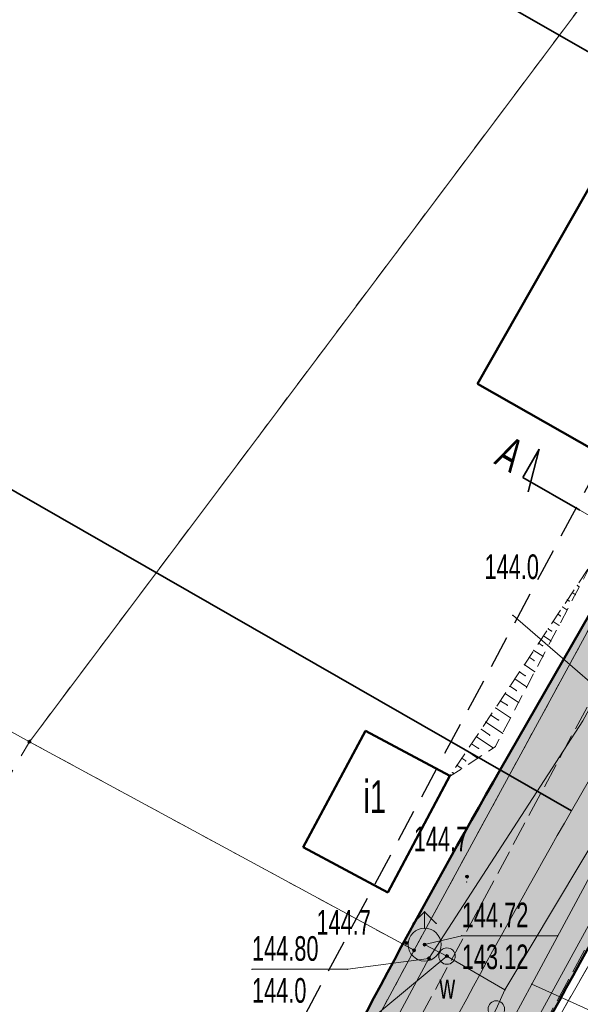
# Model space of a CAD drawing. Extents: x 6456700 to 6518119, y 5963420 to 5980059.
# Tile 142 of 256: x 6512274 to 6512291, y 5965991 to 5966021. Entities that reach past the tile are written whole.
import ezdxf
from ezdxf.enums import TextEntityAlignment as Align

# ---------------------------------------------------------------- set-up
doc = ezdxf.new("R2010")
doc.units = 0
doc.header["$MEASUREMENT"] = 0
for name, pattern in [('L_0_03', [1, 0.5, -0.5]), ('L_0_04', [1.5, 1, -0.5]), ('L_0_52', [1, 0.75, -0.25]), ('L_0_5A', [0.75, 0.5, -0.25])]:
    doc.linetypes.add(name, pattern=pattern)
doc.layers.get('0').update_dxf_attribs({"color": 2, "linetype": 'CONTINUOUS', "lineweight": 5})
for name, color, linetype, lineweight in [('000_Inne__niezydentyfikowane_', 7, 'CONTINUOUS', 18), ('18mm Kreska ciągła', 7, 'CONTINUOUS', 18), ('203_punkt_graniczny', 7, 'CONTINUOUS', 18), ('218_kontur_uzytku_gruntowego', 96, 'L_0_03', 18), ('219_dzialka_ewidencyjna', 7, 'CONTINUOUS', 18), ('312_budynek_ewidencyjny', 7, 'CONTINUOUS', 18), ('312_oznaczenie_budynku_ewidencyjnego_Atr117', 7, 'CONTINUOUS', 18), ('35mm Ciągła', 7, 'CONTINUOUS', 35), ('50mm Kreska ciągła', 7, 'CONTINUOUS', 50), ('9mm Kreska ciągła', 252, 'CONTINUOUS', 9), ('hydrant', 7, 'CONTINUOUS', 18), ('jezdnia', 7, 'CONTINUOUS', 18), ('komora_podziemna', 7, 'CONTINUOUS', 18), ('komora_podziemna_Atr17', 7, 'CONTINUOUS', 18), ('ogrodzenie_trwale', 7, 'CONTINUOUS', 18), ('pikieta_naturalna', 7, 'CONTINUOUS', 18), ('pikieta_naturalna_Atr2', 7, 'CONTINUOUS', 18), ('przewod_kanalizacyjny', 7, 'CONTINUOUS', 18), ('przewod_telekomunikacyjny_podziemny', 7, 'CONTINUOUS', 18), ('przewod_wodociagowy', 7, 'CONTINUOUS', 18), ('rzedna', 7, 'CONTINUOUS', 18), ('rzedna_Atr2', 7, 'CONTINUOUS', 18), ('rzedna_Atr3', 7, 'CONTINUOUS', 18), ('skarpa_nieumocniona', 7, 'CONTINUOUS', 18), ('Zakres', 7, 'CONTINUOUS', 18)]:
    doc.layers.add(name, color=color, linetype=linetype, lineweight=lineweight)
doc.styles.get("Standard").update_dxf_attribs({"font": 'txt', "width": 0.75})
doc.styles.add('Znaczniki', font='GOTHIC.TTF', dxfattribs={"width": 0.7})

# ---------------------------------------------------------------- blocks, each defined once
blk = doc.blocks.new('mdcp_nowa')
at = {"layer": '203_punkt_graniczny', "linetype": 'Continuous', "lineweight": 18}
for points in [[(6495005.73, 5982449.975, 1), (6495005.73, 5982450.065, 1)], [(6495017.43, 5982443.635, 1), (6495017.43, 5982443.725, 1)]]:
    blk.add_hatch(color=18, dxfattribs=at).paths.add_polyline_path(points)
at = {"layer": 'pikieta_naturalna', "linetype": 'Continuous', "lineweight": 18}
for points in [[(6495019.04, 5982445.875, 1), (6495019.04, 5982445.965, 1)], [(6495017.19, 5982443.855, 1), (6495017.19, 5982443.945, 1)]]:
    blk.add_hatch(color=18, dxfattribs=at).paths.add_polyline_path(points)
at = {"layer": 'rzedna', "linetype": 'Continuous', "lineweight": 18}
for points in [[(6495017.75, 5982443.805, 1), (6495017.75, 5982443.895, 1)], [(6495017.88, 5982443.385, 1), (6495017.88, 5982443.475, 1)], [(6495018.43, 5982443.455, 1), (6495018.43, 5982443.545, 1)]]:
    blk.add_hatch(color=18, dxfattribs=at).paths.add_polyline_path(points)
at = {"layer": '000_Inne__niezydentyfikowane_', "linetype": 'Continuous', "lineweight": 18, "flags": 128}
for points in [[(6495022.39, 5982454.78), (6495022.42, 5982454.75)], [(6495022.24, 5982454.56), (6495022.33, 5982454.5)], [(6495021.95, 5982454.12), (6495022.08, 5982454.03)], [(6495022.09, 5982454.34), (6495022.15, 5982454.3)], [(6495021.8, 5982453.9), (6495021.88, 5982453.85)], [(6495021.66, 5982453.68), (6495021.84, 5982453.56)], [(6495021.37, 5982453.24), (6495021.59, 5982453.09)], [(6495021.51, 5982453.46), (6495021.61, 5982453.39)], [(6495021.22, 5982453.02), (6495021.34, 5982452.94)], [(6495020.93, 5982452.59), (6495021.08, 5982452.49)], [(6495021.07, 5982452.8), (6495021.35, 5982452.62)], [(6495020.78, 5982452.37), (6495021.1, 5982452.15)], [(6495020.64, 5982452.15), (6495020.81, 5982452.03)], [(6495020.34, 5982451.71), (6495020.54, 5982451.58)], [(6495020.49, 5982451.93), (6495020.85, 5982451.69)], [(6495020.2, 5982451.49), (6495020.61, 5982451.22)], [(6495020.05, 5982451.27), (6495020.27, 5982451.13)], [(6495019.76, 5982450.83), (6495020, 5982450.68)], [(6495019.91, 5982451.05), (6495020.36, 5982450.75)], [(6495019.61, 5982450.62), (6495020.12, 5982450.28)], [(6495019.47, 5982450.4), (6495019.73, 5982450.22)], [(6495019.18, 5982449.96), (6495019.39, 5982449.82)], [(6495019.32, 5982450.18), (6495019.84, 5982449.83)], [(6495019.03, 5982449.74), (6495019.36, 5982449.52)], [(6495018.74, 5982449.3), (6495018.88, 5982449.21)], [(6495018.88, 5982449.52), (6495019, 5982449.44)], [(6495018.59, 5982449.08), (6495018.62, 5982449.07)]]:
    blk.add_lwpolyline(points, dxfattribs=at)
at = {"layer": '000_Inne__niezydentyfikowane_'}
for p in [(6495022.39, 5982454.78), (6495022.42, 5982454.75), (6495022.24, 5982454.56), (6495022.33, 5982454.5), (6495021.95, 5982454.12), (6495022.09, 5982454.34), (6495022.15, 5982454.3), (6495021.8, 5982453.9), (6495021.88, 5982453.85), (6495022.08, 5982454.03), (6495021.66, 5982453.68), (6495021.84, 5982453.56), (6495021.37, 5982453.24), (6495021.51, 5982453.46), (6495021.61, 5982453.39), (6495021.22, 5982453.02), (6495021.34, 5982452.94), (6495021.59, 5982453.09), (6495020.93, 5982452.59), (6495021.07, 5982452.8), (6495021.35, 5982452.62), (6495020.78, 5982452.37), (6495021.08, 5982452.49), (6495020.64, 5982452.15), (6495020.81, 5982452.03), (6495021.1, 5982452.15), (6495020.34, 5982451.71), (6495020.49, 5982451.93), (6495020.85, 5982451.69), (6495020.2, 5982451.49), (6495020.54, 5982451.58), (6495020.05, 5982451.27), (6495020.27, 5982451.13), (6495020.61, 5982451.22), (6495019.76, 5982450.83), (6495019.91, 5982451.05), (6495019.61, 5982450.62), (6495020, 5982450.68), (6495020.36, 5982450.75), (6495019.47, 5982450.4), (6495019.73, 5982450.22), (6495020.12, 5982450.28), (6495019.18, 5982449.96), (6495019.32, 5982450.18), (6495019.03, 5982449.74), (6495019.39, 5982449.82), (6495019.84, 5982449.83), (6495018.74, 5982449.3), (6495018.88, 5982449.52), (6495019, 5982449.44), (6495019.36, 5982449.52), (6495018.59, 5982449.08), (6495018.62, 5982449.07), (6495018.88, 5982449.21)]:
    blk.add_point(p, dxfattribs=at)
at = {"layer": '203_punkt_graniczny', "color": 7, "linetype": 'Continuous', "lineweight": 18}
for centre in [(6495005.73, 5982450.02), (6495017.43, 5982443.68)]:
    blk.add_circle(centre, 0.045, dxfattribs=at)
at = {"layer": '203_punkt_graniczny'}
for p in [(6495005.73, 5982450.02), (6495017.43, 5982443.68)]:
    blk.add_point(p, dxfattribs=at)
at = {"layer": '218_kontur_uzytku_gruntowego', "lineweight": 18, "flags": 128}
for points in [[(6495027.97, 5982479.68), (6495005.73, 5982450.02)], [(6495017.43, 5982443.68), (6495030.49, 5982467.68)], [(6495027.18, 5982450.95), (6495021.2, 5982440.54)], [(6495005.73, 5982450.02), (6494990.09, 5982423.29)], [(6495005.73, 5982450.02), (6495017.43, 5982443.68)], [(6495002.19, 5982415.31), (6495017.43, 5982443.68)]]:
    blk.add_lwpolyline(points, dxfattribs=at)
at = {"layer": '218_kontur_uzytku_gruntowego'}
for p in [(6495005.73, 5982450.02), (6495005.73, 5982450.02), (6495005.73, 5982450.02), (6495005.73, 5982450.02), (6495017.43, 5982443.68), (6495017.43, 5982443.68), (6495017.43, 5982443.68), (6495017.43, 5982443.68), (6495017.43, 5982443.68), (6495017.43, 5982443.68)]:
    blk.add_point(p, dxfattribs=at)
at = {"layer": '219_dzialka_ewidencyjna', "color": 3, "linetype": 'Continuous', "lineweight": 18, "flags": 128}
for points in [[(6495027.97, 5982479.68), (6495005.73, 5982450.02)], [(6495017.43, 5982443.68), (6495030.49, 5982467.68)], [(6494987.42, 5982460.18), (6495005.73, 5982450.02)], [(6495027.18, 5982450.95), (6495021.2, 5982440.54)], [(6495017.43, 5982443.68), (6495005.73, 5982450.02)], [(6495017.43, 5982443.68), (6495002.19, 5982415.31)]]:
    blk.add_lwpolyline(points, dxfattribs=at)
at = {"layer": '219_dzialka_ewidencyjna', "color": 3}
for p in [(6495005.73, 5982450.02), (6495005.73, 5982450.02), (6495005.73, 5982450.02), (6495017.43, 5982443.68), (6495017.43, 5982443.68), (6495017.43, 5982443.68)]:
    blk.add_point(p, dxfattribs=at)
at = {"layer": '312_budynek_ewidencyjny', "color": 7, "linetype": 'Continuous', "lineweight": 50, "flags": 128}
for points in [[(6495019.36, 5982460.91), (6495024.72, 5982470.33)], [(6495024.53, 5982457.97), (6495019.36, 5982460.91)], [(6495014.06, 5982446.81), (6495015.95, 5982450.35)], [(6495015.95, 5982450.35), (6495018.52, 5982448.98)], [(6495018.52, 5982448.98), (6495016.63, 5982445.44)], [(6495016.63, 5982445.44), (6495014.06, 5982446.81)]]:
    blk.add_lwpolyline(points, dxfattribs=at)
at = {"layer": '312_budynek_ewidencyjny'}
for p in [(6495019.36, 5982460.91), (6495019.36, 5982460.91), (6495015.95, 5982450.35), (6495015.95, 5982450.35), (6495018.52, 5982448.98), (6495018.52, 5982448.98), (6495014.06, 5982446.81), (6495014.06, 5982446.81), (6495016.63, 5982445.44), (6495016.63, 5982445.44)]:
    blk.add_point(p, dxfattribs=at)
at = {"layer": 'hydrant', "color": 5, "linetype": 'Continuous', "lineweight": 18, "flags": 128}
for points in [[(6495017.396, 5982444.496), (6495017.75, 5982444.85)], [(6495018.104, 5982444.496), (6495017.75, 5982444.85)], [(6495017.75, 5982444.35), (6495017.75, 5982444.85)]]:
    blk.add_lwpolyline(points, dxfattribs=at)
at = {"layer": 'hydrant', "color": 5, "linetype": 'Continuous', "lineweight": 18}
blk.add_circle((6495017.75, 5982443.85), 0.5, dxfattribs=at)
at = {"layer": 'hydrant'}
for p in [(6495017.75, 5982444.85), (6495017.75, 5982444.85), (6495017.75, 5982444.85), (6495017.396, 5982444.496), (6495018.104, 5982444.496), (6495017.75, 5982444.35), (6495017.75, 5982443.85)]:
    blk.add_point(p, dxfattribs=at)
at = {"layer": 'jezdnia', "color": 7, "linetype": 'L_0_52', "lineweight": 18, "flags": 128}
blk.add_lwpolyline([(6495134.37, 5982583.3), (6495113.38, 5982574.25), (6495104.78, 5982567.21), (6495094.42, 5982556.42), (6495077.25, 5982527.64), (6495065.47, 5982509.01), (6495049.82, 5982491.48), (6495035, 5982466.78), (6495029.3, 5982456), (6495014.86, 5982429.39), (6495004.75, 5982409.18), (6494998.73, 5982397.06), (6494987.52, 5982373.63), (6494982.83, 5982364.72), (6494972.31, 5982345.03), (6494970.53, 5982342.23), (6494960.57, 5982327.01), (6494956.04, 5982320.35), (6494947.33, 5982304.72), (6494935.61, 5982281.93), (6494926.04, 5982257.99), (6494919.72, 5982242.45), (6494913.81, 5982225.8), (6494910.48, 5982216.25), (6494906.14, 5982216.99), (6494909.9, 5982227.31), (6494916.12, 5982243.16), (6494921.48, 5982258.77), (6494931.15, 5982282.69), (6494943.64, 5982306.31), (6494959.06, 5982330.89), (6494969.1, 5982347.08), (6494979.83, 5982365.44), (6494985.75, 5982378.98), (6494994.88, 5982398.03), (6495001.66, 5982410.76), (6495011.8, 5982430.8), (6495026, 5982457.23), (6495032.25, 5982468.97), (6495046.11, 5982493.71), (6495063.09, 5982514.09), (6495073.26, 5982529.52), (6495082.96, 5982547.05), (6495093.01, 5982560.56), (6495101.98, 5982569.59), (6495101.3, 5982571.6), (6495108.99, 5982577.59), (6495110.03, 5982578.44), (6495121.58, 5982583.64), (6495122.46, 5982584.02), (6495130.77, 5982587.79), (6495134.82, 5982589.62), (6495140.56, 5982589.08), (6495141.32, 5982585.54)], close=True, dxfattribs=at)
at = {"layer": 'komora_podziemna', "color": 5, "linetype": 'Continuous', "lineweight": 13}
for centre in [(6495018.43, 5982443.5), (6495019.93, 5982441.89)]:
    blk.add_circle(centre, 0.25, dxfattribs=at)
at = {"layer": 'komora_podziemna'}
blk.add_point((6495018.43, 5982443.5), dxfattribs=at)
at = {"layer": 'ogrodzenie_trwale'}
for p in [(6495019.03, 5982445.75), (6495017.19, 5982443.9)]:
    blk.add_point(p, dxfattribs=at)
at = {"layer": 'pikieta_naturalna', "color": 7, "linetype": 'Continuous', "lineweight": 18}
for centre in [(6495019.04, 5982445.92), (6495017.19, 5982443.9)]:
    blk.add_circle(centre, 0.045, dxfattribs=at)
at = {"layer": 'pikieta_naturalna'}
for p in [(6495019.04, 5982445.92), (6495017.19, 5982443.9)]:
    blk.add_point(p, dxfattribs=at)
at = {"layer": 'przewod_kanalizacyjny', "color": 34, "linetype": 'Continuous', "lineweight": 18, "flags": 128}
for points in [[(6495034.8, 5982468.24), (6495021.01, 5982442.65), (6495017.18, 5982435.55), (6495012.7, 5982427.26), (6495003.4, 5982409.99)], [(6495046.38, 5982438.19), (6495043.72, 5982432.38), (6495021.01, 5982442.65)]]:
    blk.add_lwpolyline(points, dxfattribs=at)
at = {"layer": 'przewod_kanalizacyjny'}
blk.add_point((6495021.01, 5982442.65), dxfattribs=at)
blk.add_point((6495021.01, 5982442.65), dxfattribs=at)
at = {"layer": 'przewod_telekomunikacyjny_podziemny', "color": 30, "linetype": 'Continuous', "lineweight": 18, "flags": 128}
for points in [[(6494901.62, 5982190.73), (6494906.93, 5982205.38), (6494911.62, 5982220.93), (6494915.73, 5982231.59), (6494911.08, 5982233.33), (6494928.49, 5982275.35), (6494946.57, 5982313.81), (6494960.48, 5982334.35), (6494965.17, 5982341.38), (6494972.14, 5982353.83), (6494985.3, 5982378.53), (6494993.02, 5982395.45), (6495008.18, 5982425.35), (6495017.88, 5982443.43), (6495022.56, 5982450.66), (6495031.38, 5982466.91), (6495039.03, 5982482.79), (6495040.55, 5982485.59), (6495048.7, 5982498.93), (6495056.63, 5982506.55), (6495061.71, 5982512.37), (6495068.26, 5982521.25), (6495074.92, 5982532.24)], [(6495079.35, 5982530.1), (6495069.82, 5982513.52), (6495056.99, 5982497.18), (6495053.61, 5982496.6), (6495048.81, 5982491.02), (6495045.68, 5982486.07), (6495035.4, 5982467.7), (6495024.87, 5982448.34), (6495020.12, 5982439.66), (6495011.73, 5982422.62), (6495000.86, 5982401), (6494989.14, 5982376.4), (6494979.09, 5982355.95), (6494962.09, 5982330.47)]]:
    blk.add_lwpolyline(points, dxfattribs=at)
at = {"layer": 'przewod_telekomunikacyjny_podziemny'}
blk.add_point((6495017.88, 5982443.43), dxfattribs=at)
at = {"layer": 'przewod_wodociagowy', "color": 5, "linetype": 'Continuous', "lineweight": 18, "flags": 128}
for points in [[(6495020.19, 5982442.47), (6495036.31, 5982469.42), (6495048.81, 5982492.2), (6495052.33, 5982497.45), (6495061.45, 5982507.99), (6495071.18, 5982518.02), (6495077.82, 5982531.27), (6495096.46, 5982561.11), (6495111.97, 5982575.51), (6495112.4, 5982574.08), (6495113.01, 5982573.49)], [(6495024.74, 5982450.14), (6495020.43, 5982453.87)], [(6495017.75, 5982443.85), (6495018.43, 5982443.5), (6495020.19, 5982442.47), (6495019.93, 5982441.89), (6495017.22, 5982436.61), (6495011.99, 5982426.45), (6494988.27, 5982384.63), (6494977.81, 5982365.14), (6494958.57, 5982329.31)]]:
    blk.add_lwpolyline(points, dxfattribs=at)
at = {"layer": 'przewod_wodociagowy'}
for p in [(6495020.43, 5982453.87), (6495017.75, 5982443.85), (6495018.43, 5982443.5), (6495020.19, 5982442.47), (6495020.19, 5982442.47)]:
    blk.add_point(p, dxfattribs=at)
at = {"layer": 'rzedna', "color": 7, "linetype": 'Continuous', "lineweight": 18}
for centre in [(6495017.75, 5982443.85), (6495017.88, 5982443.43), (6495018.43, 5982443.5)]:
    blk.add_circle(centre, 0.045, dxfattribs=at)
at = {"layer": 'rzedna'}
for p in [(6495017.75, 5982443.85), (6495017.88, 5982443.43), (6495018.43, 5982443.5)]:
    blk.add_point(p, dxfattribs=at)
at = {"layer": 'rzedna_Atr2', "color": 7, "linetype": 'Continuous', "lineweight": 18, "flags": 128}
for points in [[(6495017.75, 5982443.85), (6495018.88, 5982444.12), (6495021.797, 5982444.12)], [(6495018.43, 5982443.5), (6495014.71, 5982440.42), (6495011.761, 5982440.42)], [(6495017.88, 5982443.43), (6495015.41, 5982443.1), (6495012.498, 5982443.1)]]:
    blk.add_lwpolyline(points, dxfattribs=at)
at = {"layer": 'rzedna_Atr2'}
for p in [(6495018.88, 5982444.12), (6495021.797, 5982444.12), (6495017.75, 5982443.85), (6495017.88, 5982443.43), (6495018.43, 5982443.5), (6495012.498, 5982443.1), (6495015.41, 5982443.1)]:
    blk.add_point(p, dxfattribs=at)
at = {"layer": 'skarpa_nieumocniona', "color": 7, "linetype": 'L_0_5A', "lineweight": 18, "flags": 128}
blk.add_lwpolyline([(6495022.81, 5982455.41), (6495019.9, 5982449.87), (6495018.51, 5982448.96)], close=True, dxfattribs=at)
at = {"layer": 'skarpa_nieumocniona'}
for p in [(6495019.9, 5982449.87), (6495019.9, 5982449.87), (6495018.51, 5982448.96), (6495018.51, 5982448.96)]:
    blk.add_point(p, dxfattribs=at)
at = {"layer": 'Zakres', "linetype": 'L_0_04', "lineweight": 25, "flags": 128}
blk.add_lwpolyline([(6495113.77, 5985050.22), (6495121.12, 5984877.07), (6495125.76, 5984757.87), (6495129.89, 5984649.81), (6495141.08, 5984611.3), (6495145.77, 5984544.53), (6495147.36, 5984487.27), (6495157.22, 5984392.07), (6495162.95, 5984387.45), (6495180.24, 5984384.16), (6495229.5, 5984386.61), (6495251.65, 5984373.41), (6495258.77, 5984357.12), (6495255.44, 5984330.44), (6495250.77, 5984304.39), (6495252.21, 5984282.78), (6495255.46, 5984256.45), (6495254.94, 5984238.25), (6495266.4, 5984211), (6495277.24, 5984182.33), (6495294.2, 5984133.19), (6495300.94, 5984095.37), (6495313.24, 5984037.69), (6495317.44, 5983978.18), (6495300.35, 5983922.18), (6495282.35, 5983883.38), (6495266.21, 5983862.23), (6495242.03, 5983839.67), (6495211.11, 5983816.86), (6495158.26, 5983772.66), (6495130.6, 5983651.16), (6495116.31, 5983543.43), (6495129.51, 5983346.73), (6495134.58, 5983264.71), (6495139.64, 5983186.97), (6495193.25, 5983077.94), (6495199.2, 5983041.97), (6495206.23, 5983026), (6495208.96, 5983004.88), (6495202.27, 5982979.48), (6495202.42, 5982950.13), (6495209.35, 5982897.38), (6495215.97, 5982850.34), (6495228.6, 5982809.97), (6495226.85, 5982778.82), (6495225.04, 5982750.56), (6495220.26, 5982723.37), (6495226.54, 5982679.97), (6495206.06, 5982669.48), (6495192.68, 5982657.71), (6495184.57, 5982648.65), (6495174.78, 5982624.58), (6495164.23, 5982604.61), (6495150.7, 5982588.3), (6495137.69, 5982582.43), (6495118.26, 5982573.75), (6495100.35, 5982558.42), (6495090.36, 5982544.99), (6495075.87, 5982519.06), (6495060.83, 5982499.68), (6495049.41, 5982485.49), (6495035.07, 5982459.7), (6495006.7, 5982406.64), (6494980.89, 5982351.84), (6494944.35, 5982293.29), (6494925.72, 5982250.11), (6494905.2, 5982190.37), (6494898.43, 5982153.5), (6494879.51, 5982063.89), (6494864.14, 5981992.66), (6494816.93, 5981768.61), (6494777.79, 5981577.7), (6494739.84, 5981394.72), (6494718.65, 5981297.89), (6494716.45, 5981237.31), (6494738.62, 5981208.21), (6494776.48, 5981173.06), (6494817.16, 5981137.44), (6494847.63, 5981109.8), (6494877.39, 5981077.08), (6494912.75, 5981030.55), (6494916.06, 5981014.71), (6494903.86, 5980957.01), (6494916.13, 5980953.51), (6494892.32, 5980927.59), (6494850.7, 5980858.8), (6494806.81, 5980779.89), (6494785.1, 5980753.49), (6494715.22, 5980723.29), (6494679.96, 5980686.78), (6494651.35, 5980651.29), (6494549.14, 5980683.24), (6494511.84, 5980659.66), (6494443.61, 5980630.33), (6494428.78, 5980598.6), (6494431.58, 5980579.46), (6494420.56, 5980549.76), (6494416.45, 5980528.2), (6494403.86, 5980507.16), (6494388.89, 5980482.96), (6494365.32, 5980407.99), (6494335.67, 5980315.15), (6494332.29, 5980297.41), (6494335.1, 5980278.18), (6494347.25, 5980254.84), (6494336.79, 5980250.09), (6494300.04, 5980271.34), (6494320.8, 5980301.43), (6494336.81, 5980349.17), (6494344.85, 5980380.92), (6494360.85, 5980437.13), (6494374.18, 5980476.38), (6494386.14, 5980498.84), (6494403.02, 5980528.52), (6494411.33, 5980563.19), (6494420.84, 5980586.25), (6494420.25, 5980601.11), (6494434.95, 5980635.94), (6494446.75, 5980644.99), (6494465.77, 5980647.27), (6494513.02, 5980669.46), (6494507.85, 5980679.68), (6494547.89, 5980705.83), (6494570.06, 5980691.34), (6494636.17, 5980669.05), (6494706.14, 5980756.86), (6494742.78, 5980772.58), (6494798.53, 5980814.27), (6494826.12, 5980867.97), (6494849.57, 5980908.6), (6494845.35, 5980942.01), (6494853.94, 5980970.83), (6494891.08, 5980960.54), (6494890.11, 5980965.73), (6494903.94, 5981025.69), (6494869.98, 5981070.3), (6494770.97, 5981160.58), (6494728.18, 5981200.64), (6494706.13, 5981229.56), (6494707.94, 5981299.75), (6494728.84, 5981398.1), (6494767.06, 5981580.19), (6494806.17, 5981770.55), (6494854.36, 5981994.76), (6494869.73, 5982065.97), (6494888.61, 5982155.44), (6494891.67, 5982173.95), (6494895.82, 5982197.45), (6494916.38, 5982253.72), (6494935.47, 5982297.95), (6494954.97, 5982331.67), (6494972.09, 5982356.64), (6494997.76, 5982411.14), (6495026.29, 5982464.48), (6495041.09, 5982491.09), (6495052.99, 5982505.88), (6495067.51, 5982524.6), (6495081.94, 5982550.43), (6495092.99, 5982565.28), (6495112.86, 5982582.29), (6495133.59, 5982591.55), (6495144.48, 5982596.46), (6495155.87, 5982610.19), (6495165.7, 5982628.8), (6495175.96, 5982654.03), (6495185.62, 5982664.83), (6495200.4, 5982677.82), (6495212.49, 5982688.04), (6495209.64, 5982723.43), (6495215.22, 5982750.57), (6495216.87, 5982779.54), (6495218.31, 5982809.31), (6495206.86, 5982847.92), (6495199.44, 5982894.74), (6495192.11, 5982948.71), (6495190.16, 5982979.24), (6495183.47, 5983075.16), (6495129.79, 5983184.34), (6495124.6, 5983264.07), (6495119.53, 5983346.09), (6495106.27, 5983543.75), (6495120.74, 5983652.9), (6495148.75, 5983779.42), (6495204.15, 5983826.04), (6495273.41, 5983889.36), (6495288.53, 5983927.42), (6495300.83, 5983964.69), (6495303.91, 5983980.14), (6495301.32, 5984039.55), (6495291.1, 5984093.63), (6495284.5, 5984130.67), (6495267.84, 5984178.93), (6495257.12, 5984207.3), (6495244.96, 5984236.19), (6495244.79, 5984255.42), (6495242.25, 5984281.97), (6495240.71, 5984304.95), (6495245.55, 5984331.94), (6495248.51, 5984355.64), (6495243.77, 5984366.47), (6495226.98, 5984376.47), (6495179.54, 5984374.12), (6495158.61, 5984378.09), (6495147.7, 5984386.91), (6495137.38, 5984486.61), (6495135.78, 5984544.04), (6495131.18, 5984609.54), (6495119.95, 5984648.2), (6495115.76, 5984757.49), (6495111.12, 5984876.67), (6495103.73, 5985050.93), (6495109.36, 5985081.73), (6495120.41, 5985085.88)], close=True, dxfattribs=at)
at = {"layer": '312_oznaczenie_budynku_ewidencyjnego_Atr117', "color": 7, "lineweight": 20, "width": 0.66}
blk.add_text('i1', height=1, dxfattribs=at).set_placement((6495015.891, 5982448.85), align=Align.TOP_LEFT)
at = {"layer": 'komora_podziemna_Atr17', "color": 7, "lineweight": 15, "width": 0.66}
blk.add_text('w', height=0.75, dxfattribs=at).set_placement((6495018.2, 5982442.96), align=Align.TOP_LEFT)
at = {"layer": 'pikieta_naturalna_Atr2', "color": 7, "lineweight": 15, "width": 0.66}
for s, p in [('144.0', (6495019.57, 5982455.72)), ('144.7', (6495017.42, 5982447.44)), ('144.7', (6495014.46, 5982444.9))]:
    blk.add_text(s, height=0.75, dxfattribs=at).set_placement(p, align=Align.TOP_LEFT)
at = {"layer": 'rzedna_Atr2', "color": 7, "lineweight": 15, "width": 0.66}
for s, p in [('144.72', (6495018.88, 5982445.128)), ('144.80', (6495012.498, 5982444.107))]:
    blk.add_text(s, height=0.75, dxfattribs=at).set_placement(p, align=Align.TOP_LEFT)
at = {"layer": 'rzedna_Atr3', "color": 7, "lineweight": 15, "width": 0.66}
for s, p in [('143.12', (6495018.88, 5982443.853)), ('144.0', (6495012.498, 5982442.832))]:
    blk.add_text(s, height=0.75, dxfattribs=at).set_placement(p, align=Align.TOP_LEFT)

msp = doc.modelspace()

# ---------------------------------------------------------------- block references
at = {"linetype": 'ByBlock'}
msp.add_blockref('mdcp_nowa', (17268.786, -16450.998), dxfattribs=at)

# ---------------------------------------------------------------- next in the draw order: hatches: boundary and pattern name
at = {"layer": '9mm Kreska ciągła'}
h = msp.add_hatch(dxfattribs=at)
h.set_pattern_fill('SAND_AND_LIME', color=4, scale=0.1)
h.set_pattern_definition([(37.5, (6512163.41104, 5965706.02106), (-0.006803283, 0.208096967), [0, -0.16416, 0, -0.1836, 0, -0.1755]), (7.5, (6512163.41104, 5965706.02106), (0.19113588, 0.30479178), [0, -0.08856, 0, -0.14796, 0, -0.0567]), (-32.5, (6512163.2782, 5965706.02106), (0.33632732, 0.00061118), [0, -0.054, 0, -0.1944, 0, -0.2538]), (-42.5, (6512163.2782, 5965706.02106), (0.32466167, 0.09478896), [0, -0.027, 0, -0.12744, 0, -0.1458])])
edge = h.paths.add_edge_path()
edge.add_line((6512494.454, 5966351.121), (6512492.815, 5966327.914))
edge.add_arc((6512641.445, 5966317.419), 149, 175.96099, 178.25385)
edge.add_line((6512492.514, 5966321.96), (6512491.933, 5966302.891))
edge.add_arc((6512440.957, 5966304.445), 51, 348.133, 358.2538, ccw=False)
edge.add_line((6512490.867, 5966293.957), (6512486.741, 5966274.321))
edge.add_arc((6512500.441, 5966271.442), 14, 168.133, 189.6608)
edge.add_line((6512486.64, 5966269.093), (6512490.395, 5966247.035))
edge.add_line((6512490.395, 5966247.035), (6512490.607, 5966245.791))
edge.add_arc((6512474.833, 5966243.106), 16, 357.4133, 369.6608, ccw=False)
edge.add_line((6512490.817, 5966242.384), (6512490.724, 5966240.322))
edge.add_arc((6512474.74, 5966241.044), 16, 304.6947, 357.4133, ccw=False)
edge.add_line((6512483.848, 5966227.889), (6512479.157, 5966224.642))
edge.add_arc((6512563.968, 5966102.134), 149, 124.69475, 128.17467)
edge.add_line((6512471.877, 5966219.268), (6512459.798, 5966209.771))
edge.add_arc((6512468.451, 5966198.766), 14, 128.1747, 146.5283)
edge.add_line((6512456.773, 5966206.487), (6512454.137, 5966202.499))
edge.add_arc((6512536.718, 5966147.898), 99, 146.52826, 150.19331)
edge.add_line((6512450.815, 5966197.109), (6512447.264, 5966190.909))
edge.add_arc((6512533.167, 5966141.699), 99, 150.19331, 155.56334)
edge.add_line((6512443.035, 5966182.654), (6512432.867, 5966160.275))
edge.add_arc((6512409.196, 5966171.031), 26, 321.1758, 335.5633, ccw=False)
edge.add_line((6512429.452, 5966154.731), (6512421.621, 5966145))
edge.add_arc((6512409.156, 5966155.031), 16, 309.5931, 321.1758, ccw=False)
edge.add_line((6512419.353, 5966142.701), (6512410.592, 5966135.455))
edge.add_arc((6512400.395, 5966147.785), 16, 291.7201, 309.5931, ccw=False)
edge.add_line((6512406.316, 5966132.921), (6512399.28, 5966130.118))
edge.add_arc((6512417.414, 5966084.597), 49, 111.7201, 118.6787)
edge.add_line((6512393.899, 5966127.586), (6512378.766, 5966119.308))
edge.add_arc((6512390.283, 5966098.252), 24, 118.6787, 130.9764)
edge.add_line((6512374.545, 5966116.372), (6512369.458, 5966111.954))
edge.add_arc((6512385.196, 5966093.834), 24, 130.9764, 144.2474)
edge.add_line((6512365.719, 5966107.857), (6512360.498, 5966100.604))
edge.add_arc((6512392.148, 5966077.817), 39, 144.2474, 151.7186)
edge.add_line((6512357.804, 5966096.296), (6512346.179, 5966074.69))
edge.add_arc((6512310.073, 5966094.116), 41, 323.54, 331.7186, ccw=False)
edge.add_line((6512343.048, 5966069.751), (6512332.977, 5966056.12))
edge.add_arc((6512291.959, 5966086.427), 51, 314.8687, 323.54, ccw=False)
edge.add_line((6512327.939, 5966050.283), (6512325.436, 5966047.791))
edge.add_arc((6512381.169, 5965991.802), 79, 134.86874, 142.03498)
edge.add_line((6512318.887, 5966040.401), (6512317.812, 5966039.024))
edge.add_arc((6512348.559, 5966015.032), 39, 142.035, 151.9019)
edge.add_line((6512314.155, 5966033.4), (6512307.014, 5966020.024))
edge.add_arc((6512085.596, 5966138.241), 251, 330.1315, 331.90193, ccw=False)
edge.add_line((6512303.256, 5966013.24), (6512293.172, 5965995.681))
edge.add_arc((6512509.097, 5965871.676), 249, 150.1315, 153.31422)
edge.add_line((6512286.62, 5965983.501), (6512270.802, 5965952.031))
edge.add_arc((6512493.279, 5965840.205), 249, 153.31422, 155.41165)
edge.add_line((6512266.858, 5965943.813), (6512249.846, 5965906.636))
edge.add_arc((6512203.471, 5965927.857), 51, 325.4005, 335.4117, ccw=False)
edge.add_line((6512245.451, 5965898.897), (6512232.463, 5965880.07))
edge.add_arc((6512313.954, 5965823.854), 99, 145.40047, 150.15364)
edge.add_line((6512228.085, 5965873.124), (6512213.877, 5965848.362))
edge.add_arc((6512299.746, 5965799.092), 99, 150.15364, 156.12969)
edge.add_line((6512209.214, 5965839.154), (6512198.858, 5965815.752))
edge.add_arc((6512518.006, 5965674.523), 349, 156.12969, 156.8073)
edge.add_line((6512197.211, 5965811.968), (6512194.929, 5965806.643))
edge.add_arc((6512331.888, 5965747.963), 149, 156.8073, 160.58951)
edge.add_line((6512191.357, 5965797.481), (6512178.615, 5965761.319))
edge.add_arc((6511941.881, 5965844.735), 251, 339.22463, 340.58951, ccw=False)
edge.add_line((6512176.561, 5965755.704), (6512169.456, 5965736.976))
edge.add_arc((6512195.168, 5965727.222), 27.5, 159.2246, 216.7393)
edge.add_line((6512173.13, 5965710.772), (6512174.444, 5965709.012))
edge.add_line((6512174.444, 5965709.012), (6512170.437, 5965706.021))
edge.add_line((6512170.437, 5965706.021), (6512164.212, 5965719.71))
edge.add_arc((6512161.212, 5965719.741), 3, 359.4073, 370.8714)
edge.add_arc((6512205.039, 5965728.159), 41.628, 165.2606, 190.8714, ccw=False)
edge.add_line((6512164.781, 5965738.75), (6512171.886, 5965757.477))
edge.add_arc((6511941.881, 5965844.735), 246, 339.22463, 340.58951)
edge.add_line((6512173.899, 5965762.981), (6512186.641, 5965799.143))
edge.add_arc((6512331.888, 5965747.963), 154, 156.8073, 160.58951, ccw=False)
edge.add_line((6512190.333, 5965808.612), (6512192.615, 5965813.937))
edge.add_arc((6512518.006, 5965674.523), 354, 156.12969, 156.8073, ccw=False)
edge.add_line((6512194.286, 5965817.775), (6512204.642, 5965841.178))
edge.add_arc((6512299.746, 5965799.092), 104, 150.15364, 156.12969, ccw=False)
edge.add_line((6512209.541, 5965850.851), (6512223.749, 5965875.613))
edge.add_arc((6512313.954, 5965823.854), 104, 145.40047, 150.15364, ccw=False)
edge.add_line((6512228.348, 5965882.91), (6512241.335, 5965901.737))
edge.add_arc((6512203.471, 5965927.857), 46, 325.4005, 335.4117)
edge.add_line((6512245.3, 5965908.717), (6512262.312, 5965945.894))
edge.add_arc((6512493.279, 5965840.205), 254, 153.31422, 155.41165, ccw=False)
edge.add_line((6512266.334, 5965954.276), (6512282.153, 5965985.747))
edge.add_arc((6512509.097, 5965871.676), 254, 150.1315, 153.31422, ccw=False)
edge.add_line((6512288.836, 5965998.171), (6512298.92, 5966015.73))
edge.add_arc((6512085.596, 5966138.241), 246, 330.1315, 331.90193)
edge.add_line((6512302.603, 5966022.379), (6512309.745, 5966035.755))
edge.add_arc((6512348.559, 5966015.032), 44, 142.035, 151.9019, ccw=False)
edge.add_line((6512313.87, 5966042.1), (6512314.945, 5966043.477))
edge.add_arc((6512381.169, 5965991.802), 84, 134.86874, 142.03498, ccw=False)
edge.add_line((6512321.909, 5966051.335), (6512324.411, 5966053.826))
edge.add_arc((6512291.959, 5966086.427), 46, 314.8687, 323.54)
edge.add_line((6512328.955, 5966059.091), (6512339.027, 5966072.722))
edge.add_arc((6512310.073, 5966094.116), 36, 323.54, 331.7186)
edge.add_line((6512341.776, 5966077.059), (6512353.4, 5966098.665))
edge.add_arc((6512392.148, 5966077.817), 44, 144.2474, 151.7186, ccw=False)
edge.add_line((6512356.44, 5966103.526), (6512361.662, 5966110.778))
edge.add_arc((6512385.196, 5966093.834), 29, 130.9764, 144.2474, ccw=False)
edge.add_line((6512366.18, 5966115.728), (6512371.267, 5966120.147))
edge.add_arc((6512390.283, 5966098.252), 29, 118.6787, 130.9764, ccw=False)
edge.add_line((6512376.366, 5966123.695), (6512391.499, 5966131.972))
edge.add_arc((6512417.414, 5966084.597), 54, 111.7201, 118.6787, ccw=False)
edge.add_line((6512397.43, 5966134.763), (6512404.466, 5966137.566))
edge.add_arc((6512400.395, 5966147.785), 11, 291.7201, 309.5931)
edge.add_line((6512407.405, 5966139.308), (6512409.544, 5966141.077))
edge.add_line((6512409.544, 5966141.077), (6512412.36, 5966140.811))
edge.add_line((6512412.36, 5966140.811), (6512417.441, 5966145.013))
edge.add_arc((6512409.156, 5966155.031), 13, 309.5931, 321.1758)
edge.add_line((6512419.284, 5966146.881), (6512427.115, 5966156.612))
edge.add_arc((6512409.196, 5966171.031), 23, 321.1758, 335.5633)
edge.add_line((6512430.135, 5966161.516), (6512434.645, 5966171.44))
edge.add_line((6512434.645, 5966171.44), (6512440.928, 5966185.268))
edge.add_line((6512440.928, 5966185.268), (6512439.963, 5966187.841))
edge.add_arc((6512668.213, 5966069.673), 257.025, 151.22581, 152.62894, ccw=False)
edge.add_line((6512442.925, 5966193.394), (6512446.477, 5966199.594))
edge.add_arc((6512536.718, 5966147.898), 104, 146.52826, 150.19331, ccw=False)
edge.add_line((6512449.966, 5966205.257), (6512452.602, 5966209.244))
edge.add_arc((6512468.451, 5966198.766), 19, 128.1747, 146.5283, ccw=False)
edge.add_line((6512456.708, 5966213.702), (6512468.787, 5966223.198))
edge.add_arc((6512563.968, 5966102.134), 154, 124.69475, 128.17467, ccw=False)
edge.add_line((6512476.311, 5966228.753), (6512481.002, 5966232))
edge.add_arc((6512474.74, 5966241.044), 11, 304.6947, 357.4133)
edge.add_line((6512485.729, 5966240.548), (6512485.822, 5966242.609))
edge.add_arc((6512474.833, 5966243.106), 11, 357.4133, 369.6608)
edge.add_line((6512485.677, 5966244.952), (6512485.4, 5966246.584))
edge.add_line((6512485.4, 5966246.584), (6512485.465, 5966247.035))
edge.add_line((6512485.465, 5966247.035), (6512481.305, 5966271.715))
edge.add_line((6512481.305, 5966271.715), (6512486.925, 5966298.805))
edge.add_line((6512486.925, 5966298.805), (6512487.695, 5966325.335))
edge.add_line((6512487.695, 5966325.335), (6512488.895, 5966340.485))
edge.add_line((6512488.895, 5966340.485), (6512488.714, 5966340.814))
edge.add_line((6512488.714, 5966340.814), (6512489.699, 5966354.77))
edge.add_line((6512489.699, 5966354.77), (6512494.454, 5966351.121))

# ---------------------------------------------------------------- next in the draw order: linework, layer by layer
at = {"layer": '18mm Kreska ciągła', "color": 4, "ltscale": 0.1}
msp.add_lwpolyline([(6512405.391, 5966135.243), (6512398.355, 5966132.441, 0.030372), (6512392.699, 5966129.779), (6512377.566, 5966121.502, 0.053711), (6512372.906, 5966118.259), (6512367.819, 5966113.841, 0.05797), (6512363.69, 5966109.318), (6512358.469, 5966102.065, 0.032611), (6512355.602, 5966097.48), (6512343.978, 5966075.874, -0.035701), (6512341.038, 5966071.237), (6512330.966, 5966057.606, -0.037854), (6512326.175, 5966052.054), (6512323.672, 5966049.563, 0.031279), (6512316.916, 5966041.939), (6512315.841, 5966040.562, 0.043079), (6512311.95, 5966034.577), (6512304.809, 5966021.202, -0.007725), (6512301.088, 5966014.485), (6512291.004, 5965996.926, 0.013888), (6512284.386, 5965984.624), (6512268.568, 5965953.153, 0.009152), (6512264.585, 5965944.854)], format="xyb", dxfattribs=at)
at = {"layer": '35mm Ciągła'}
for p, q in [((6512301.089, 5966014.487), (6512275.098, 5966029.469)), ((6512291.004, 5965996.925), (6512264.981, 5966011.853)), ((6512289.526, 5966007.059), (6512290.024, 5966007.926)), ((6512290.024, 5966007.926), (6512289.69, 5966006.625)), ((6512291.261, 5966006.063), (6512289.526, 5966007.059))]:
    msp.add_line(p, q, dxfattribs=at)
at = {"layer": '35mm Ciągła', "lineweight": 5}
msp.add_line((6512291.261, 5966006.063), (6512299.932, 5966001.082), dxfattribs=at)
at = {"layer": '50mm Kreska ciągła', "color": 5, "ltscale": 0.1}
for points in [[(6512262.312, 5965945.894, -0.009152), (6512266.334, 5965954.276), (6512282.153, 5965985.747, -0.013888), (6512288.836, 5965998.171), (6512298.92, 5966015.73, 0.007725), (6512302.603, 5966022.379), (6512309.745, 5966035.755, -0.043079), (6512313.87, 5966042.1), (6512314.945, 5966043.477, -0.031279), (6512321.909, 5966051.335), (6512324.411, 5966053.826, 0.037854), (6512328.955, 5966059.091), (6512339.027, 5966072.722, 0.035701), (6512341.776, 5966077.059), (6512353.4, 5966098.665, -0.032611), (6512356.44, 5966103.526), (6512361.662, 5966110.778, -0.05797), (6512366.18, 5966115.728), (6512371.267, 5966120.147, -0.053711), (6512376.366, 5966123.695), (6512391.499, 5966131.972, -0.030372), (6512397.43, 5966134.763), (6512404.466, 5966137.566, 0.078144)], [(6512406.316, 5966132.921), (6512399.28, 5966130.118, 0.030372), (6512393.899, 5966127.586), (6512378.766, 5966119.308, 0.053711), (6512374.545, 5966116.372), (6512369.458, 5966111.954, 0.05797), (6512365.719, 5966107.857), (6512360.498, 5966100.604, 0.032611), (6512357.804, 5966096.296), (6512346.179, 5966074.69, -0.035701), (6512343.048, 5966069.751), (6512332.977, 5966056.12, -0.037854), (6512327.939, 5966050.283), (6512325.436, 5966047.791, 0.031279), (6512318.887, 5966040.401), (6512317.812, 5966039.024, 0.043079), (6512314.155, 5966033.4), (6512307.014, 5966020.024, -0.007725), (6512303.256, 5966013.24), (6512293.172, 5965995.681, 0.013888), (6512286.62, 5965983.501), (6512270.802, 5965952.031, 0.009152), (6512266.858, 5965943.813)]]:
    msp.add_lwpolyline(points, format="xyb", dxfattribs=at)

# ---------------------------------------------------------------- next in the draw order: texts
at = {"layer": '35mm Ciągła', "insert": (6512289.114, 5966008.368), "char_height": 1, "width": 1.41349, "attachment_point": 1, "rotation": 330.1315, "style": 'Znaczniki'}
msp.add_mtext('A', dxfattribs=at)

doc.saveas('drawing.dxf')
